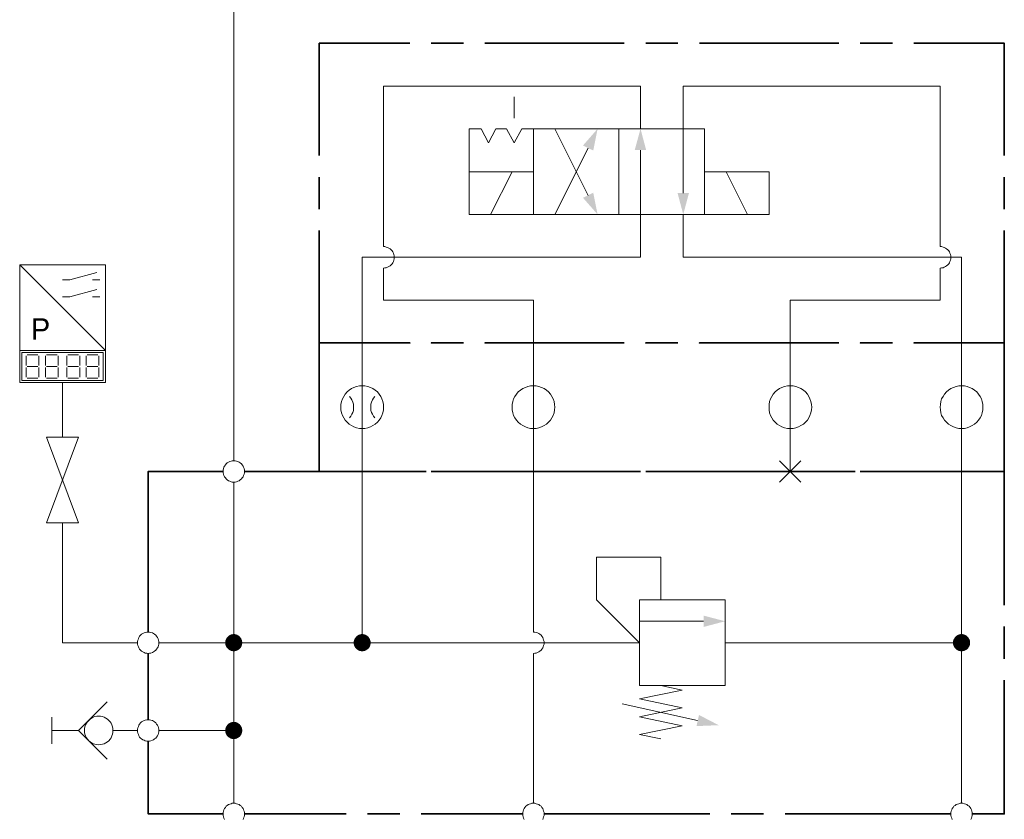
# Model space of a CAD drawing. Header units: millimetres. Extents: x 0 to 203, y 0 to 47.
# Tile 135 of 196: x 160.61 to 164.23, y 12.03 to 14.96. Entities that reach past the tile are written whole.
import ezdxf

# ---------------------------------------------------------------- set-up
doc = ezdxf.new("R2010")
doc.units = ezdxf.units.MM
for name, color, linetype in [('PDF_Geomertry', 7, 'Continuous'), ('PDF_Solid Fills', 7, 'Continuous'), ('PDF_Text', 7, 'Continuous')]:
    doc.layers.add(name, color=color, linetype=linetype)
doc.styles.add('PDF Arial', font='txt')

msp = doc.modelspace()

# ---------------------------------------------------------------- hatches: boundary and pattern name
at = {"layer": 'PDF_Solid Fills', "transparency": 33554559}
for points in [[(161.4004, 12.6776), (161.3699, 12.686), (161.3713, 12.6896)], [(161.4004, 12.6776), (161.3713, 12.6896), (161.3727, 12.6929)], [(161.4004, 12.6776), (161.3727, 12.6929), (161.3754, 12.6965)], [(161.4004, 12.6776), (161.3754, 12.6965), (161.3782, 12.6999)], [(161.4004, 12.6776), (161.3782, 12.6999), (161.381, 12.7026)], [(161.4004, 12.6776), (161.381, 12.7026), (161.3846, 12.7049)], [(161.4004, 12.6776), (161.3846, 12.7049), (161.3879, 12.7068)], [(161.4004, 12.6776), (161.3879, 12.7068), (161.3921, 12.7082)], [(161.4004, 12.6776), (161.3921, 12.7082), (161.3963, 12.709)], [(161.4004, 12.6776), (161.3963, 12.709), (161.4004, 12.709)], [(161.4004, 12.6776), (161.404, 12.709), (161.4082, 12.7082)], [(161.4004, 12.6776), (161.4004, 12.709), (161.404, 12.709)], [(161.4004, 12.6776), (161.4082, 12.7082), (161.4124, 12.7068)], [(161.4004, 12.6776), (161.4124, 12.7068), (161.4157, 12.7049)], [(161.4004, 12.6776), (161.4157, 12.7049), (161.4193, 12.7026)], [(161.4004, 12.6776), (161.4193, 12.7026), (161.4227, 12.6999)], [(161.4004, 12.6776), (161.4227, 12.6999), (161.4249, 12.6965)], [(161.4004, 12.6776), (161.4249, 12.6965), (161.4277, 12.6929)], [(161.4004, 12.6776), (161.4277, 12.6929), (161.429, 12.6896)], [(161.4004, 12.6776), (161.429, 12.6896), (161.4304, 12.686)], [(161.8721, 12.6776), (161.8415, 12.686), (161.8429, 12.6896)], [(161.8721, 12.6776), (161.8429, 12.6896), (161.8443, 12.6929)], [(161.8721, 12.6776), (161.8443, 12.6929), (161.8471, 12.6965)], [(161.8721, 12.6776), (161.8471, 12.6965), (161.8499, 12.6999)], [(161.8721, 12.6776), (161.8499, 12.6999), (161.8527, 12.7026)], [(161.8721, 12.6776), (161.8527, 12.7026), (161.856, 12.7049)], [(161.8721, 12.6776), (161.856, 12.7049), (161.8596, 12.7068)], [(161.8721, 12.6776), (161.8596, 12.7068), (161.8638, 12.7082)], [(161.8721, 12.6776), (161.8638, 12.7082), (161.8679, 12.709)], [(161.8721, 12.6776), (161.8679, 12.709), (161.8721, 12.709)], [(161.8721, 12.6776), (161.8754, 12.709), (161.8796, 12.7082)], [(161.8721, 12.6776), (161.8721, 12.709), (161.8754, 12.709)], [(161.8721, 12.6776), (161.8796, 12.7082), (161.8838, 12.7068)], [(161.8721, 12.6776), (161.8838, 12.7068), (161.8874, 12.7049)], [(161.8721, 12.6776), (161.8874, 12.7049), (161.8907, 12.7026)], [(161.8721, 12.6776), (161.8907, 12.7026), (161.8943, 12.6999)], [(161.8721, 12.6776), (161.8943, 12.6999), (161.8963, 12.6965)], [(161.8721, 12.6776), (161.8963, 12.6965), (161.899, 12.6929)], [(161.8721, 12.6776), (161.899, 12.6929), (161.9004, 12.6896)], [(161.8721, 12.6776), (161.9004, 12.6896), (161.9018, 12.686)], [(164.0721, 12.6776), (164.0415, 12.686), (164.0429, 12.6896)], [(164.0721, 12.6776), (164.0429, 12.6896), (164.0449, 12.6929)], [(164.0721, 12.6776), (164.0449, 12.6929), (164.0471, 12.6965)], [(164.0721, 12.6776), (164.0471, 12.6965), (164.0499, 12.6999)], [(164.0721, 12.6776), (164.0499, 12.6999), (164.0527, 12.7026)], [(164.0721, 12.6776), (164.0527, 12.7026), (164.056, 12.7049)], [(164.0721, 12.6776), (164.056, 12.7049), (164.0602, 12.7068)], [(164.0721, 12.6776), (164.0602, 12.7068), (164.0638, 12.7082)], [(164.0721, 12.6776), (164.0638, 12.7082), (164.0679, 12.709)], [(164.0721, 12.6776), (164.0679, 12.709), (164.0721, 12.709)], [(164.0721, 12.6776), (164.0763, 12.709), (164.0804, 12.7082)], [(164.0721, 12.6776), (164.0721, 12.709), (164.0763, 12.709)], [(164.0721, 12.6776), (164.0804, 12.7082), (164.0838, 12.7068)], [(164.0721, 12.6776), (164.0838, 12.7068), (164.0879, 12.7049)], [(164.0721, 12.6776), (164.0879, 12.7049), (164.0915, 12.7026)], [(164.0721, 12.6776), (164.0915, 12.7026), (164.0943, 12.6999)], [(164.0721, 12.6776), (164.0943, 12.6999), (164.0971, 12.6965)], [(164.0721, 12.6776), (164.0971, 12.6965), (164.099, 12.6929)], [(164.0721, 12.6776), (164.099, 12.6929), (164.1013, 12.6896)], [(164.0721, 12.6776), (164.1013, 12.6896), (164.1027, 12.686)], [(161.4004, 12.6776), (161.3685, 12.6776), (161.3693, 12.6818)], [(161.4004, 12.6776), (161.3693, 12.6735), (161.3685, 12.6776)], [(161.4004, 12.6776), (161.3693, 12.6818), (161.3699, 12.686)], [(161.4004, 12.6776), (161.3699, 12.6693), (161.3693, 12.6735)], [(161.4004, 12.6776), (161.3713, 12.6651), (161.3699, 12.6693)], [(161.4004, 12.6776), (161.3727, 12.6618), (161.3713, 12.6651)], [(161.4004, 12.6776), (161.3754, 12.6582), (161.3727, 12.6618)], [(161.4004, 12.6776), (161.3782, 12.6554), (161.3754, 12.6582)], [(161.4004, 12.6776), (161.381, 12.6526), (161.3782, 12.6554)], [(161.4004, 12.6776), (161.3846, 12.6507), (161.381, 12.6526)], [(161.4004, 12.6776), (161.3879, 12.6485), (161.3846, 12.6507)], [(161.4004, 12.6776), (161.3921, 12.6471), (161.3879, 12.6485)], [(161.4004, 12.6776), (161.3963, 12.6465), (161.3921, 12.6471)], [(161.4004, 12.6776), (161.4004, 12.6465), (161.3963, 12.6465)], [(161.4004, 12.6776), (161.4304, 12.686), (161.431, 12.6818)], [(161.4004, 12.6776), (161.431, 12.6818), (161.4318, 12.6776)], [(161.4004, 12.6776), (161.404, 12.6465), (161.4004, 12.6465)], [(161.4004, 12.6776), (161.4082, 12.6471), (161.404, 12.6465)], [(161.4004, 12.6776), (161.4124, 12.6485), (161.4082, 12.6471)], [(161.4004, 12.6776), (161.4157, 12.6507), (161.4124, 12.6485)], [(161.4004, 12.6776), (161.4193, 12.6526), (161.4157, 12.6507)], [(161.4004, 12.6776), (161.4227, 12.6554), (161.4193, 12.6526)], [(161.4004, 12.6776), (161.4249, 12.6582), (161.4227, 12.6554)], [(161.4004, 12.6776), (161.4277, 12.6618), (161.4249, 12.6582)], [(161.4004, 12.6776), (161.429, 12.6651), (161.4277, 12.6618)], [(161.4004, 12.6776), (161.4304, 12.6693), (161.429, 12.6651)], [(161.4004, 12.6776), (161.431, 12.6735), (161.4304, 12.6693)], [(161.4004, 12.6776), (161.4318, 12.6776), (161.431, 12.6735)], [(161.8721, 12.6776), (161.8402, 12.6776), (161.8407, 12.6818)], [(161.8721, 12.6776), (161.8407, 12.6735), (161.8402, 12.6776)], [(161.8721, 12.6776), (161.8407, 12.6818), (161.8415, 12.686)], [(161.8721, 12.6776), (161.8415, 12.6693), (161.8407, 12.6735)], [(161.8721, 12.6776), (161.8429, 12.6651), (161.8415, 12.6693)], [(161.8721, 12.6776), (161.8443, 12.6618), (161.8429, 12.6651)], [(161.8721, 12.6776), (161.8471, 12.6582), (161.8443, 12.6618)], [(161.8721, 12.6776), (161.8499, 12.6554), (161.8471, 12.6582)], [(161.8721, 12.6776), (161.8527, 12.6526), (161.8499, 12.6554)], [(161.8721, 12.6776), (161.856, 12.6507), (161.8527, 12.6526)], [(161.8721, 12.6776), (161.8596, 12.6485), (161.856, 12.6507)], [(161.8721, 12.6776), (161.8638, 12.6471), (161.8596, 12.6485)], [(161.8721, 12.6776), (161.8679, 12.6465), (161.8638, 12.6471)], [(161.8721, 12.6776), (161.8721, 12.6465), (161.8679, 12.6465)], [(161.8721, 12.6776), (161.9018, 12.686), (161.9027, 12.6818)], [(161.8721, 12.6776), (161.9027, 12.6818), (161.9032, 12.6776)], [(161.8721, 12.6776), (161.8754, 12.6465), (161.8721, 12.6465)], [(161.8721, 12.6776), (161.8796, 12.6471), (161.8754, 12.6465)], [(161.8721, 12.6776), (161.8838, 12.6485), (161.8796, 12.6471)], [(161.8721, 12.6776), (161.8874, 12.6507), (161.8838, 12.6485)], [(161.8721, 12.6776), (161.8907, 12.6526), (161.8874, 12.6507)], [(161.8721, 12.6776), (161.8943, 12.6554), (161.8907, 12.6526)], [(161.8721, 12.6776), (161.8963, 12.6582), (161.8943, 12.6554)], [(161.8721, 12.6776), (161.899, 12.6618), (161.8963, 12.6582)], [(161.8721, 12.6776), (161.9004, 12.6651), (161.899, 12.6618)], [(161.8721, 12.6776), (161.9018, 12.6693), (161.9004, 12.6651)], [(161.8721, 12.6776), (161.9027, 12.6735), (161.9018, 12.6693)], [(161.8721, 12.6776), (161.9032, 12.6776), (161.9027, 12.6735)], [(164.0721, 12.6776), (164.0407, 12.6818), (164.0415, 12.686)], [(164.0721, 12.6776), (164.0407, 12.6776), (164.0407, 12.6818)], [(164.0721, 12.6776), (164.0407, 12.6735), (164.0407, 12.6776)], [(164.0721, 12.6776), (164.0415, 12.6693), (164.0407, 12.6735)], [(164.0721, 12.6776), (164.0429, 12.6651), (164.0415, 12.6693)], [(164.0721, 12.6776), (164.0449, 12.6618), (164.0429, 12.6651)], [(164.0721, 12.6776), (164.0471, 12.6582), (164.0449, 12.6618)], [(164.0721, 12.6776), (164.0499, 12.6554), (164.0471, 12.6582)], [(164.0721, 12.6776), (164.0527, 12.6526), (164.0499, 12.6554)], [(164.0721, 12.6776), (164.056, 12.6507), (164.0527, 12.6526)], [(164.0721, 12.6776), (164.0602, 12.6485), (164.056, 12.6507)], [(164.0721, 12.6776), (164.0638, 12.6471), (164.0602, 12.6485)], [(164.0721, 12.6776), (164.0679, 12.6465), (164.0638, 12.6471)], [(164.0721, 12.6776), (164.0721, 12.6465), (164.0679, 12.6465)], [(164.0721, 12.6776), (164.1027, 12.686), (164.1032, 12.6818)], [(164.0721, 12.6776), (164.1032, 12.6818), (164.1032, 12.6776)], [(164.0721, 12.6776), (164.0763, 12.6465), (164.0721, 12.6465)], [(164.0721, 12.6776), (164.0804, 12.6471), (164.0763, 12.6465)], [(164.0721, 12.6776), (164.0838, 12.6485), (164.0804, 12.6471)], [(164.0721, 12.6776), (164.0879, 12.6507), (164.0838, 12.6485)], [(164.0721, 12.6776), (164.0915, 12.6526), (164.0879, 12.6507)], [(164.0721, 12.6776), (164.0943, 12.6554), (164.0915, 12.6526)], [(164.0721, 12.6776), (164.0971, 12.6582), (164.0943, 12.6554)], [(164.0721, 12.6776), (164.099, 12.6618), (164.0971, 12.6582)], [(164.0721, 12.6776), (164.1013, 12.6651), (164.099, 12.6618)], [(164.0721, 12.6776), (164.1027, 12.6693), (164.1013, 12.6651)], [(164.0721, 12.6776), (164.1032, 12.6735), (164.1027, 12.6693)], [(164.0721, 12.6776), (164.1032, 12.6776), (164.1032, 12.6735)], [(161.4004, 12.3554), (161.3693, 12.3596), (161.3699, 12.3638)], [(161.4004, 12.3554), (161.3699, 12.3638), (161.3713, 12.3674)], [(161.4004, 12.3554), (161.3713, 12.3674), (161.3727, 12.3707)], [(161.4004, 12.3554), (161.3727, 12.3707), (161.3754, 12.3743)], [(161.4004, 12.3554), (161.3754, 12.3743), (161.3782, 12.3776)], [(161.4004, 12.3554), (161.3782, 12.3776), (161.381, 12.3804)], [(161.4004, 12.3554), (161.381, 12.3804), (161.3846, 12.3826)], [(161.4004, 12.3554), (161.3846, 12.3826), (161.3879, 12.3846)], [(161.4004, 12.3554), (161.3879, 12.3846), (161.3921, 12.386)], [(161.4004, 12.3554), (161.3921, 12.386), (161.3963, 12.3868)], [(161.4004, 12.3554), (161.3963, 12.3868), (161.4004, 12.3868)], [(161.4004, 12.3554), (161.404, 12.3868), (161.4082, 12.386)], [(161.4004, 12.3554), (161.4004, 12.3868), (161.404, 12.3868)], [(161.4004, 12.3554), (161.4082, 12.386), (161.4124, 12.3846)], [(161.4004, 12.3554), (161.4124, 12.3846), (161.4157, 12.3826)], [(161.4004, 12.3554), (161.4157, 12.3826), (161.4193, 12.3804)], [(161.4004, 12.3554), (161.4193, 12.3804), (161.4227, 12.3776)], [(161.4004, 12.3554), (161.4227, 12.3776), (161.4249, 12.3743)], [(161.4004, 12.3554), (161.4249, 12.3743), (161.4277, 12.3707)], [(161.4004, 12.3554), (161.4277, 12.3707), (161.429, 12.3674)], [(161.4004, 12.3554), (161.429, 12.3674), (161.4304, 12.3638)], [(161.4004, 12.3554), (161.4304, 12.3638), (161.431, 12.3596)], [(161.4004, 12.3554), (161.3685, 12.3554), (161.3693, 12.3596)], [(161.4004, 12.3554), (161.3693, 12.3512), (161.3685, 12.3554)], [(161.4004, 12.3554), (161.3699, 12.3471), (161.3693, 12.3512)], [(161.4004, 12.3554), (161.3713, 12.3438), (161.3699, 12.3471)], [(161.4004, 12.3554), (161.3727, 12.3396), (161.3713, 12.3438)], [(161.4004, 12.3554), (161.3754, 12.336), (161.3727, 12.3396)], [(161.4004, 12.3554), (161.3782, 12.3332), (161.3754, 12.336)], [(161.4004, 12.3554), (161.381, 12.3304), (161.3782, 12.3332)], [(161.4004, 12.3554), (161.3846, 12.3285), (161.381, 12.3304)], [(161.4004, 12.3554), (161.3879, 12.3263), (161.3846, 12.3285)], [(161.4004, 12.3554), (161.3921, 12.3249), (161.3879, 12.3263)], [(161.4004, 12.3554), (161.3963, 12.3243), (161.3921, 12.3249)], [(161.4004, 12.3554), (161.4004, 12.3243), (161.3963, 12.3243)], [(161.4004, 12.3554), (161.431, 12.3596), (161.4318, 12.3554)], [(161.4004, 12.3554), (161.404, 12.3243), (161.4004, 12.3243)], [(161.4004, 12.3554), (161.4082, 12.3249), (161.404, 12.3243)], [(161.4004, 12.3554), (161.4124, 12.3263), (161.4082, 12.3249)], [(161.4004, 12.3554), (161.4157, 12.3285), (161.4124, 12.3263)], [(161.4004, 12.3554), (161.4193, 12.3304), (161.4157, 12.3285)], [(161.4004, 12.3554), (161.4227, 12.3332), (161.4193, 12.3304)], [(161.4004, 12.3554), (161.4249, 12.336), (161.4227, 12.3332)], [(161.4004, 12.3554), (161.4277, 12.3396), (161.4249, 12.336)], [(161.4004, 12.3554), (161.429, 12.3438), (161.4277, 12.3396)], [(161.4004, 12.3554), (161.4304, 12.3471), (161.429, 12.3438)], [(161.4004, 12.3554), (161.431, 12.3512), (161.4304, 12.3471)], [(161.4004, 12.3554), (161.4318, 12.3554), (161.431, 12.3512)]]:
    msp.add_hatch(color=256, dxfattribs=at).paths.add_polyline_path(points)

# ---------------------------------------------------------------- linework, layer by layer
at = {"layer": 'PDF_Geomertry', "lineweight": 15}
for points in [[(161.4004, 13.3457), (161.4004, 15.0707)], [(162.8935, 14.5638), (162.8935, 14.7207), (161.9504, 14.7207), (161.9504, 14.1313), (161.9554, 14.1313), (161.9602, 14.1299), (161.9652, 14.1285), (161.9699, 14.1262), (161.974, 14.1235), (161.9782, 14.1201), (161.9818, 14.116), (161.9846, 14.1118), (161.9865, 14.1068), (161.9879, 14.1021), (161.9893, 14.0971), (161.9893, 14.0924), (161.9893, 14.0868), (161.9879, 14.0818), (161.9865, 14.0771), (161.9846, 14.0721), (161.9818, 14.0679), (161.9782, 14.0646), (161.974, 14.061), (161.9699, 14.0582), (161.9652, 14.0554), (161.9602, 14.054), (161.9554, 14.0535), (161.9504, 14.0526), (161.9554, 14.0535), (161.9602, 14.054), (161.9652, 14.0554), (161.9699, 14.0582), (161.974, 14.061), (161.9782, 14.0646), (161.9818, 14.0679), (161.9846, 14.0721), (161.9865, 14.0771), (161.9879, 14.0818), (161.9893, 14.0868), (161.9893, 14.0924), (161.9893, 14.0971), (161.9879, 14.1021), (161.9865, 14.1068), (161.9846, 14.1118), (161.9818, 14.116), (161.9782, 14.1201), (161.974, 14.1235), (161.9699, 14.1262), (161.9652, 14.1285), (161.9602, 14.1299), (161.9554, 14.1313), (161.9504, 14.1313)], [(163.9935, 14.1313), (163.9935, 14.7207), (163.0504, 14.7207), (163.0504, 14.5638), (163.0504, 14.3276)], [(162.4296, 14.6026), (162.4296, 14.6813)], [(162.579, 14.5638), (162.7013, 14.3193)], [(162.9679, 12.8346), (162.9679, 12.9915), (162.7324, 12.9915), (162.7324, 12.8346), (162.8893, 12.6776), (161.8721, 12.6776), (161.8721, 13.3063), (161.8721, 13.7776), (161.8721, 14.0924), (162.8935, 14.0924), (162.8935, 14.2493), (162.8935, 14.4854)], [(162.579, 14.2493), (162.7013, 14.4929)], [(162.3429, 14.2493), (162.4221, 14.4063)], [(163.286, 14.2493), (163.2074, 14.4063)], [(164.0721, 12.0882), (164.0721, 12.6776), (164.0721, 13.3063), (164.0721, 13.7776), (164.0721, 14.0924), (163.0504, 14.0924), (163.0504, 14.2493)], [(163.4435, 13.3063), (163.4435, 13.7776), (163.4435, 13.9346), (163.9935, 13.9346), (163.9935, 14.0526), (163.9985, 14.0535), (164.004, 14.054), (164.0088, 14.0554), (164.0129, 14.0582), (164.0171, 14.061), (164.0213, 14.0646), (164.0249, 14.0679), (164.0277, 14.0721), (164.0296, 14.0771), (164.0318, 14.0818), (164.0324, 14.0868), (164.0324, 14.0924), (164.0324, 14.0971), (164.0318, 14.1021), (164.0296, 14.1068), (164.0277, 14.1118), (164.0249, 14.116), (164.0213, 14.1201), (164.0171, 14.1235), (164.0129, 14.1262), (164.0088, 14.1285), (164.004, 14.1299), (163.9985, 14.1313), (163.9935, 14.1313), (163.9985, 14.1313), (164.004, 14.1299), (164.0088, 14.1285), (164.0129, 14.1262), (164.0171, 14.1235), (164.0213, 14.1201), (164.0249, 14.116), (164.0277, 14.1118), (164.0296, 14.1068), (164.0318, 14.1021), (164.0324, 14.0971), (164.0324, 14.0924), (164.0324, 14.0868), (164.0318, 14.0818), (164.0296, 14.0771), (164.0277, 14.0721), (164.0249, 14.0679), (164.0213, 14.0646), (164.0171, 14.061), (164.0129, 14.0582), (164.0088, 14.0554), (164.004, 14.054), (163.9985, 14.0535), (163.9935, 14.0526)], [(160.6143, 13.7499), (160.6143, 13.6326), (160.929, 13.6326), (160.929, 13.7499), (160.6143, 14.0646)], [(160.7713, 14.0096), (160.799, 14.0096), (160.8971, 14.0368)], [(161.9504, 14.0526), (161.9504, 13.9346), (162.5004, 13.9346), (162.5004, 13.7776), (162.5004, 13.3063), (162.5004, 12.7165)], [(160.8818, 14.0096), (160.9088, 14.0096)], [(160.7713, 13.9465), (160.799, 13.9465), (160.8971, 13.9743)], [(160.8818, 13.9465), (160.9088, 13.9465)], [(160.6379, 13.6951), (160.6379, 13.7304)], [(160.6421, 13.7346), (160.681, 13.7346)], [(160.6852, 13.7304), (160.6852, 13.6951)], [(160.7088, 13.6951), (160.7088, 13.7304)], [(160.7124, 13.7346), (160.7518, 13.7346)], [(160.756, 13.7304), (160.756, 13.6951)], [(160.7874, 13.6951), (160.7874, 13.7304)], [(160.7915, 13.7346), (160.8304, 13.7346)], [(160.8346, 13.7304), (160.8346, 13.6951)], [(160.8582, 13.6951), (160.8582, 13.7304)], [(160.8615, 13.7346), (160.9013, 13.7346)], [(160.9054, 13.7304), (160.9054, 13.6951)], [(160.6379, 13.6521), (160.6379, 13.6874)], [(160.6421, 13.6915), (160.681, 13.6915)], [(160.6852, 13.6874), (160.6852, 13.6521)], [(160.7088, 13.6521), (160.7088, 13.6874)], [(160.7124, 13.6915), (160.7518, 13.6915)], [(160.756, 13.6874), (160.756, 13.6521)], [(160.7874, 13.6521), (160.7874, 13.6874)], [(160.7915, 13.6915), (160.8304, 13.6915)], [(160.8346, 13.6874), (160.8346, 13.6521)], [(160.8582, 13.6521), (160.8582, 13.6874)], [(160.8615, 13.6915), (160.9013, 13.6915)], [(160.9054, 13.6874), (160.9054, 13.6521)], [(160.681, 13.6479), (160.6421, 13.6479)], [(160.7518, 13.6479), (160.7124, 13.6479)], [(160.7713, 13.4318), (160.7713, 13.6326)], [(160.8304, 13.6479), (160.7915, 13.6479)], [(160.9013, 13.6479), (160.8615, 13.6479)], [(161.8721, 13.6207), (161.8721, 13.4632)], [(163.4435, 13.6207), (163.4435, 13.4632)], [(164.0721, 13.6207), (164.0721, 13.4632)], [(161.8254, 13.5026), (161.8304, 13.509), (161.8338, 13.516), (161.8374, 13.5229), (161.8393, 13.5304), (161.8402, 13.5382), (161.8402, 13.5457), (161.8393, 13.5535), (161.8374, 13.561), (161.8338, 13.5688), (161.8304, 13.5749), (161.8254, 13.5812)], [(161.9179, 13.5812), (161.9129, 13.5749), (161.9096, 13.5688), (161.906, 13.561), (161.904, 13.5535), (161.9032, 13.5457), (161.9032, 13.5382), (161.904, 13.5304), (161.906, 13.5229), (161.9096, 13.516), (161.9129, 13.509), (161.9179, 13.5026)], [(163.404, 13.2674), (163.4824, 13.3457)], [(163.4824, 13.2674), (163.404, 13.3457)], [(161.4004, 13.2674), (161.4004, 12.6776), (161.4004, 12.3554), (161.4004, 12.0882)], [(161.0463, 12.6776), (160.7713, 12.6776), (160.7713, 13.1179)], [(162.8893, 12.7563), (163.1249, 12.7563)], [(162.5004, 12.0882), (162.5004, 12.6382), (162.5054, 12.6388), (162.5102, 12.6396), (162.5152, 12.6415), (162.5199, 12.6437), (162.524, 12.6465), (162.5282, 12.6499), (162.5318, 12.6535), (162.5346, 12.6582), (162.5365, 12.6624), (162.5379, 12.6674), (162.5393, 12.6721), (162.5393, 12.6776), (162.5393, 12.6826), (162.5379, 12.6874), (162.5365, 12.6924), (162.5346, 12.6971), (162.5318, 12.7013), (162.5282, 12.7054), (162.524, 12.709), (162.5199, 12.7118), (162.5152, 12.7138), (162.5102, 12.7151), (162.5054, 12.7165), (162.5004, 12.7165), (162.5054, 12.7165), (162.5102, 12.7151), (162.5152, 12.7138), (162.5199, 12.7118), (162.524, 12.709), (162.5282, 12.7054), (162.5318, 12.7013), (162.5346, 12.6971), (162.5365, 12.6924), (162.5379, 12.6874), (162.5393, 12.6826), (162.5393, 12.6776), (162.5393, 12.6721), (162.5379, 12.6674), (162.5365, 12.6624), (162.5346, 12.6582), (162.5318, 12.6535), (162.5282, 12.6499), (162.524, 12.6465), (162.5199, 12.6437), (162.5152, 12.6415), (162.5102, 12.6396), (162.5054, 12.6388), (162.5004, 12.6382)], [(161.1254, 12.6776), (161.4004, 12.6776), (161.8721, 12.6776)], [(163.204, 12.6776), (164.0721, 12.6776)], [(162.9679, 12.5201), (163.0463, 12.504), (162.8893, 12.4715), (163.0463, 12.4388), (162.8893, 12.4054), (163.0463, 12.3729), (162.8893, 12.3401), (162.9679, 12.3243)], [(160.9352, 12.4604), (160.8304, 12.3554), (160.9352, 12.2507)], [(162.8263, 12.4535), (163.1032, 12.3924)], [(160.7324, 12.3063), (160.7324, 12.4049)], [(160.8304, 12.3554), (160.7324, 12.3554)], [(160.9568, 12.3554), (160.9874, 12.3554), (161.0463, 12.3554)], [(161.1254, 12.3554), (161.4004, 12.3554)], [(161.4346, 12.029), (161.4365, 12.034), (161.4379, 12.0387), (161.4393, 12.0438), (161.4393, 12.0493), (161.4393, 12.0493), (161.4393, 12.054), (161.4379, 12.059), (161.4365, 12.0638), (161.4346, 12.0688), (161.431, 12.0729), (161.4282, 12.0771), (161.424, 12.0799), (161.4199, 12.0832), (161.4152, 12.0854), (161.4102, 12.0868), (161.4054, 12.0882), (161.4004, 12.0882), (161.3949, 12.0882), (161.3902, 12.0868), (161.3852, 12.0854), (161.3804, 12.0832), (161.3763, 12.0799), (161.3727, 12.0771), (161.3693, 12.0729), (161.3665, 12.0688), (161.3638, 12.0638), (161.3624, 12.059), (161.361, 12.054), (161.361, 12.0493), (161.361, 12.0438), (161.3624, 12.0387), (161.3638, 12.034), (161.3665, 12.029)], [(162.5346, 12.029), (162.5365, 12.034), (162.5379, 12.0387), (162.5393, 12.0438), (162.5393, 12.0493), (162.5393, 12.0493), (162.5393, 12.054), (162.5379, 12.059), (162.5365, 12.0638), (162.5346, 12.0688), (162.5318, 12.0729), (162.5282, 12.0771), (162.524, 12.0799), (162.5199, 12.0832), (162.5152, 12.0854), (162.5102, 12.0868), (162.5054, 12.0882), (162.5004, 12.0882), (162.4949, 12.0882), (162.4902, 12.0868), (162.4852, 12.0854), (162.481, 12.0832), (162.4763, 12.0799), (162.4727, 12.0771), (162.4693, 12.0729), (162.4665, 12.0688), (162.4643, 12.0638), (162.4624, 12.059), (162.4615, 12.054), (162.461, 12.0493), (162.4615, 12.0438), (162.4624, 12.0387), (162.4643, 12.034), (162.4665, 12.029)], [(164.106, 12.029), (164.1082, 12.034), (164.1102, 12.0387), (164.111, 12.0438), (164.1115, 12.0493), (164.1115, 12.0493), (164.111, 12.054), (164.1102, 12.059), (164.1082, 12.0638), (164.106, 12.0688), (164.1032, 12.0729), (164.0999, 12.0771), (164.0957, 12.0799), (164.0915, 12.0832), (164.0874, 12.0854), (164.0824, 12.0868), (164.0768, 12.0882), (164.0721, 12.0882), (164.0671, 12.0882), (164.0615, 12.0868), (164.0568, 12.0854), (164.0527, 12.0832), (164.0485, 12.0799), (164.0443, 12.0771), (164.0407, 12.0729), (164.0379, 12.0688), (164.036, 12.0638), (164.0338, 12.059), (164.0332, 12.054), (164.0324, 12.0493), (164.0332, 12.0438), (164.0338, 12.0387), (164.036, 12.034), (164.0379, 12.029)]]:
    msp.add_lwpolyline(points, dxfattribs=at)
at = {"layer": 'PDF_Geomertry', "lineweight": 35}
for points in [[(162.0471, 14.8776), (161.7143, 14.8776), (161.7143, 14.466)], [(162.2435, 14.8776), (162.1254, 14.8776)], [(162.8338, 14.8776), (162.3221, 14.8776)], [(163.031, 14.8776), (162.9129, 14.8776)], [(163.6213, 14.8776), (163.1096, 14.8776)], [(163.8185, 14.8776), (163.7004, 14.8776)], [(164.229, 14.466), (164.229, 14.8776), (163.8971, 14.8776)], [(161.7143, 14.3868), (161.7143, 14.2687)], [(164.229, 14.2687), (164.229, 14.3868)], [(162.0471, 13.3063), (161.7143, 13.3063), (161.7143, 13.7776), (162.0471, 13.7776), (161.7143, 13.7776), (161.7143, 14.1901)], [(163.8971, 13.3063), (164.229, 13.3063), (164.229, 13.7776), (163.8971, 13.7776), (164.229, 13.7776), (164.229, 14.1901)], [(161.086, 12.7165), (161.086, 13.3063), (161.361, 13.3063)], [(161.4393, 13.3063), (161.9096, 13.3063)], [(161.9879, 13.3063), (162.106, 13.3063)], [(162.2435, 13.3063), (162.1254, 13.3063)], [(162.1846, 13.3063), (162.6963, 13.3063)], [(162.8338, 13.3063), (162.3221, 13.3063)], [(162.7754, 13.3063), (162.8935, 13.3063)], [(163.031, 13.3063), (162.9129, 13.3063)], [(162.9721, 13.3063), (163.4838, 13.3063)], [(163.6213, 13.3063), (163.1096, 13.3063)], [(163.5629, 13.3063), (163.681, 13.3063)], [(163.8185, 13.3063), (163.7004, 13.3063)], [(163.7596, 13.3063), (164.229, 13.3063), (164.229, 12.8151)], [(164.229, 12.6188), (164.229, 12.7368)], [(161.086, 12.3943), (161.086, 12.6382)], [(164.1115, 12.0493), (164.229, 12.0493), (164.229, 12.5396)], [(161.361, 12.0493), (161.086, 12.0493), (161.086, 12.316)], [(161.4393, 12.0493), (161.8124, 12.0493)], [(161.8915, 12.0493), (162.0096, 12.0493)], [(162.0879, 12.0493), (162.461, 12.0493)], [(162.5393, 12.0493), (163.1485, 12.0493)], [(163.2268, 12.0493), (163.3449, 12.0493)], [(163.424, 12.0493), (164.0324, 12.0493)]]:
    msp.add_lwpolyline(points, dxfattribs=at)
at = {"layer": 'PDF_Geomertry', "lineweight": 15}
for points in [[(162.5004, 14.4063), (162.5004, 14.5638), (162.4574, 14.5638), (162.4296, 14.5124), (162.4018, 14.5638), (162.3629, 14.5638), (162.3352, 14.5124), (162.3082, 14.5638), (162.2643, 14.5638), (162.2643, 14.4063)], [(162.8143, 14.5638), (162.5004, 14.5638), (162.5004, 14.2493), (162.8143, 14.2493), (162.8143, 14.5638)], [(163.129, 14.2493), (162.8143, 14.2493), (162.8143, 14.5638), (163.129, 14.5638), (163.129, 14.2493)], [(162.2643, 14.2493), (162.5004, 14.2493), (162.5004, 14.4063), (162.2643, 14.4063), (162.2643, 14.2493)], [(163.129, 14.2493), (163.3652, 14.2493), (163.3652, 14.4063), (163.129, 14.4063), (163.129, 14.2493)], [(160.6143, 13.7499), (160.929, 13.7499), (160.929, 14.0646), (160.6143, 14.0646), (160.6143, 13.7499)], [(160.6221, 13.7424), (160.9207, 13.7424), (160.9207, 13.6401), (160.6221, 13.6401), (160.6221, 13.7424)], [(161.9504, 13.5424), (161.9499, 13.5521), (161.9477, 13.5624), (161.9443, 13.5721), (161.9402, 13.5812), (161.9338, 13.5896), (161.9277, 13.5979), (161.9193, 13.604), (161.911, 13.6104), (161.9018, 13.6146), (161.8921, 13.6179), (161.8818, 13.6201), (161.8721, 13.6207), (161.8615, 13.6201), (161.8513, 13.6179), (161.8415, 13.6146), (161.8324, 13.6104), (161.824, 13.604), (161.8165, 13.5979), (161.8096, 13.5896), (161.804, 13.5812), (161.799, 13.5721), (161.7957, 13.5624), (161.7935, 13.5521), (161.7929, 13.5424), (161.7935, 13.5318), (161.7957, 13.5215), (161.799, 13.5118), (161.804, 13.5026), (161.8096, 13.4943), (161.8165, 13.4868), (161.824, 13.4799), (161.8324, 13.4743), (161.8415, 13.4693), (161.8513, 13.466), (161.8615, 13.4638), (161.8721, 13.4632), (161.8818, 13.4638), (161.8921, 13.466), (161.9018, 13.4693), (161.911, 13.4743), (161.9193, 13.4799), (161.9277, 13.4868), (161.9338, 13.4943), (161.9402, 13.5026), (161.9443, 13.5118), (161.9477, 13.5215), (161.9499, 13.5318), (161.9504, 13.5424)], [(162.579, 13.5424), (162.5782, 13.5521), (162.5763, 13.5624), (162.5727, 13.5721), (162.5685, 13.5812), (162.5629, 13.5896), (162.556, 13.5979), (162.5485, 13.604), (162.5393, 13.6104), (162.5304, 13.6146), (162.5207, 13.6179), (162.511, 13.6201), (162.5004, 13.6207), (162.4902, 13.6201), (162.4804, 13.6179), (162.4707, 13.6146), (162.461, 13.6104), (162.4527, 13.604), (162.4449, 13.5979), (162.4379, 13.5896), (162.4324, 13.5812), (162.4277, 13.5721), (162.4249, 13.5624), (162.4227, 13.5521), (162.4221, 13.5424), (162.4227, 13.5318), (162.4249, 13.5215), (162.4277, 13.5118), (162.4324, 13.5026), (162.4379, 13.4943), (162.4449, 13.4868), (162.4527, 13.4799), (162.461, 13.4743), (162.4707, 13.4693), (162.4804, 13.466), (162.4902, 13.4638), (162.5004, 13.4632), (162.511, 13.4638), (162.5207, 13.466), (162.5304, 13.4693), (162.5393, 13.4743), (162.5485, 13.4799), (162.556, 13.4868), (162.5629, 13.4943), (162.5685, 13.5026), (162.5727, 13.5118), (162.5763, 13.5215), (162.5782, 13.5318), (162.579, 13.5424)], [(163.5221, 13.5424), (163.5213, 13.5521), (163.5193, 13.5624), (163.5157, 13.5721), (163.5115, 13.5812), (163.506, 13.5896), (163.499, 13.5979), (163.4915, 13.604), (163.4824, 13.6104), (163.4735, 13.6146), (163.4638, 13.6179), (163.454, 13.6201), (163.4435, 13.6207), (163.4332, 13.6201), (163.4227, 13.6179), (163.4129, 13.6146), (163.404, 13.6104), (163.3957, 13.604), (163.3879, 13.5979), (163.381, 13.5896), (163.3754, 13.5812), (163.3707, 13.5721), (163.3671, 13.5624), (163.3657, 13.5521), (163.3652, 13.5424), (163.3657, 13.5318), (163.3671, 13.5215), (163.3707, 13.5118), (163.3754, 13.5026), (163.381, 13.4943), (163.3879, 13.4868), (163.3957, 13.4799), (163.404, 13.4743), (163.4129, 13.4693), (163.4227, 13.466), (163.4332, 13.4638), (163.4435, 13.4632), (163.454, 13.4638), (163.4638, 13.466), (163.4735, 13.4693), (163.4824, 13.4743), (163.4915, 13.4799), (163.499, 13.4868), (163.506, 13.4943), (163.5115, 13.5026), (163.5157, 13.5118), (163.5193, 13.5215), (163.5213, 13.5318), (163.5221, 13.5424)], [(164.1504, 13.5424), (164.1499, 13.5521), (164.1477, 13.5624), (164.1449, 13.5721), (164.1402, 13.5812), (164.1346, 13.5896), (164.1277, 13.5979), (164.1199, 13.604), (164.1115, 13.6104), (164.1018, 13.6146), (164.0921, 13.6179), (164.0824, 13.6201), (164.0721, 13.6207), (164.0615, 13.6201), (164.0518, 13.6179), (164.0421, 13.6146), (164.0324, 13.6104), (164.024, 13.604), (164.0165, 13.5979), (164.0096, 13.5896), (164.004, 13.5812), (163.999, 13.5721), (163.9963, 13.5624), (163.9943, 13.5521), (163.9935, 13.5424), (163.9943, 13.5318), (163.9963, 13.5215), (163.999, 13.5118), (164.004, 13.5026), (164.0096, 13.4943), (164.0165, 13.4868), (164.024, 13.4799), (164.0324, 13.4743), (164.0421, 13.4693), (164.0518, 13.466), (164.0615, 13.4638), (164.0721, 13.4632), (164.0824, 13.4638), (164.0921, 13.466), (164.1018, 13.4693), (164.1115, 13.4743), (164.1199, 13.4799), (164.1277, 13.4868), (164.1346, 13.4943), (164.1402, 13.5026), (164.1449, 13.5118), (164.1477, 13.5215), (164.1499, 13.5318), (164.1504, 13.5424)], [(160.7124, 13.1179), (160.8304, 13.4318), (160.7124, 13.4318), (160.8304, 13.1179), (160.7124, 13.1179)], [(161.4393, 13.3063), (161.4393, 13.311), (161.4379, 13.3165), (161.4365, 13.3215), (161.4346, 13.3257), (161.431, 13.3304), (161.4282, 13.334), (161.424, 13.3374), (161.4199, 13.3401), (161.4152, 13.3424), (161.4102, 13.3443), (161.4054, 13.3451), (161.4004, 13.3457), (161.3949, 13.3451), (161.3902, 13.3443), (161.3852, 13.3424), (161.3804, 13.3401), (161.3763, 13.3374), (161.3727, 13.334), (161.3693, 13.3304), (161.3665, 13.3257), (161.3638, 13.3215), (161.3624, 13.3165), (161.361, 13.311), (161.361, 13.3063), (161.361, 13.3013), (161.3624, 13.2957), (161.3638, 13.291), (161.3665, 13.2868), (161.3693, 13.2826), (161.3727, 13.2785), (161.3763, 13.2749), (161.3804, 13.2721), (161.3852, 13.2701), (161.3902, 13.2679), (161.3949, 13.2674), (161.4004, 13.2674), (161.4054, 13.2674), (161.4102, 13.2679), (161.4152, 13.2701), (161.4199, 13.2721), (161.424, 13.2749), (161.4282, 13.2785), (161.431, 13.2826), (161.4346, 13.2868), (161.4365, 13.291), (161.4379, 13.2957), (161.4393, 13.3013), (161.4393, 13.3063)], [(163.204, 12.8346), (162.8893, 12.8346), (162.8893, 12.5201), (163.204, 12.5201), (163.204, 12.8346)], [(161.1254, 12.6776), (161.1249, 12.6826), (161.124, 12.6874), (161.1221, 12.6924), (161.1199, 12.6971), (161.1171, 12.7013), (161.1138, 12.7054), (161.1096, 12.709), (161.1054, 12.7118), (161.1013, 12.7138), (161.0963, 12.7151), (161.0907, 12.7165), (161.086, 12.7165), (161.081, 12.7165), (161.0754, 12.7151), (161.0707, 12.7138), (161.0665, 12.7118), (161.0615, 12.709), (161.0582, 12.7054), (161.0546, 12.7013), (161.0518, 12.6971), (161.0499, 12.6924), (161.0477, 12.6874), (161.0471, 12.6826), (161.0463, 12.6776), (161.0471, 12.6721), (161.0477, 12.6674), (161.0499, 12.6624), (161.0518, 12.6582), (161.0546, 12.6535), (161.0582, 12.6499), (161.0615, 12.6465), (161.0665, 12.6437), (161.0707, 12.6415), (161.0754, 12.6396), (161.081, 12.6388), (161.086, 12.6382), (161.0907, 12.6388), (161.0963, 12.6396), (161.1013, 12.6415), (161.1054, 12.6437), (161.1096, 12.6465), (161.1138, 12.6499), (161.1171, 12.6535), (161.1199, 12.6582), (161.1221, 12.6624), (161.124, 12.6674), (161.1249, 12.6721), (161.1254, 12.6776)], [(160.9568, 12.3554), (160.9568, 12.3624), (160.9554, 12.3688), (160.9532, 12.3757), (160.9499, 12.3818), (160.9463, 12.3874), (160.9415, 12.3924), (160.9365, 12.3971), (160.931, 12.4007), (160.9249, 12.404), (160.9179, 12.4063), (160.9115, 12.4076), (160.9046, 12.4076), (160.8977, 12.4076), (160.8907, 12.4063), (160.8846, 12.404), (160.8782, 12.4007), (160.8727, 12.3971), (160.8679, 12.3924), (160.8629, 12.3874), (160.8596, 12.3818), (160.856, 12.3757), (160.854, 12.3688), (160.8527, 12.3624), (160.8518, 12.3554), (160.8527, 12.3485), (160.854, 12.3415), (160.856, 12.3354), (160.8596, 12.329), (160.8629, 12.3235), (160.8679, 12.3179), (160.8727, 12.3138), (160.8782, 12.3104), (160.8846, 12.3068), (160.8907, 12.3049), (160.8977, 12.3035), (160.9046, 12.3026), (160.9115, 12.3035), (160.9179, 12.3049), (160.9249, 12.3068), (160.931, 12.3104), (160.9365, 12.3138), (160.9415, 12.3179), (160.9463, 12.3235), (160.9499, 12.329), (160.9532, 12.3354), (160.9554, 12.3415), (160.9568, 12.3485), (160.9568, 12.3554)], [(161.1254, 12.3554), (161.1249, 12.3604), (161.124, 12.3651), (161.1221, 12.3701), (161.1199, 12.3749), (161.1171, 12.379), (161.1138, 12.3832), (161.1096, 12.3868), (161.1054, 12.3896), (161.1013, 12.3915), (161.0963, 12.3929), (161.0907, 12.3943), (161.086, 12.3943), (161.081, 12.3943), (161.0754, 12.3929), (161.0707, 12.3915), (161.0665, 12.3896), (161.0615, 12.3868), (161.0582, 12.3832), (161.0546, 12.379), (161.0518, 12.3749), (161.0499, 12.3701), (161.0477, 12.3651), (161.0471, 12.3604), (161.0463, 12.3554), (161.0471, 12.3499), (161.0477, 12.3451), (161.0499, 12.3401), (161.0518, 12.336), (161.0546, 12.3312), (161.0582, 12.3276), (161.0615, 12.3243), (161.0665, 12.3215), (161.0707, 12.3193), (161.0754, 12.3174), (161.081, 12.3165), (161.086, 12.316), (161.0907, 12.3165), (161.0963, 12.3174), (161.1013, 12.3193), (161.1054, 12.3215), (161.1096, 12.3243), (161.1138, 12.3276), (161.1171, 12.3312), (161.1199, 12.336), (161.1221, 12.3401), (161.124, 12.3451), (161.1249, 12.3499), (161.1254, 12.3554)]]:
    msp.add_lwpolyline(points, close=True, dxfattribs=at)
at = {"layer": 'PDF_Geomertry', "lineweight": 35}
for points in [[(162.2435, 13.7776), (162.1254, 13.7776)], [(162.8338, 13.7776), (162.3221, 13.7776)], [(163.031, 13.7776), (162.9129, 13.7776)], [(163.6213, 13.7776), (163.1096, 13.7776)], [(163.8185, 13.7776), (163.7004, 13.7776)]]:
    msp.add_lwpolyline(points, close=True, dxfattribs=at)
at = {"layer": 'PDF_Geomertry', "lineweight": 0}
for points in [[(161.3846, 12.6776), (161.3846, 12.6757), (161.3852, 12.6735), (161.386, 12.6715), (161.3865, 12.6693), (161.3879, 12.6679), (161.3893, 12.6665), (161.3907, 12.6651), (161.3921, 12.6637), (161.3943, 12.6632), (161.3963, 12.6624), (161.3985, 12.6618), (161.4004, 12.6618), (161.4027, 12.6618), (161.404, 12.6624), (161.406, 12.6632), (161.4082, 12.6637), (161.4096, 12.6651), (161.4115, 12.6665), (161.4129, 12.6679), (161.4138, 12.6693), (161.4143, 12.6715), (161.4152, 12.6735), (161.4157, 12.6757), (161.4157, 12.6776), (161.4157, 12.6799), (161.4152, 12.6818), (161.4143, 12.6832), (161.4138, 12.6854), (161.4129, 12.6874), (161.4115, 12.6888), (161.4096, 12.6901), (161.4082, 12.691), (161.406, 12.6924), (161.404, 12.6929), (161.4027, 12.6929), (161.4004, 12.6929), (161.3985, 12.6929), (161.3963, 12.6929), (161.3943, 12.6924), (161.3921, 12.691), (161.3907, 12.6901), (161.3893, 12.6888), (161.3879, 12.6874), (161.3865, 12.6854), (161.386, 12.6832), (161.3852, 12.6818), (161.3846, 12.6799), (161.3846, 12.6776)], [(161.856, 12.6776), (161.856, 12.6757), (161.8568, 12.6735), (161.8574, 12.6715), (161.8582, 12.6693), (161.8596, 12.6679), (161.861, 12.6665), (161.8624, 12.6651), (161.8638, 12.6637), (161.8657, 12.6632), (161.8679, 12.6624), (161.8699, 12.6618), (161.8721, 12.6618), (161.8735, 12.6618), (161.8754, 12.6624), (161.8777, 12.6632), (161.8796, 12.6637), (161.881, 12.6651), (161.8832, 12.6665), (161.8838, 12.6679), (161.8852, 12.6693), (161.886, 12.6715), (161.8865, 12.6735), (161.8874, 12.6757), (161.8874, 12.6776), (161.8874, 12.6799), (161.8865, 12.6818), (161.886, 12.6832), (161.8852, 12.6854), (161.8838, 12.6874), (161.8832, 12.6888), (161.881, 12.6901), (161.8796, 12.691), (161.8777, 12.6924), (161.8754, 12.6929), (161.8735, 12.6929), (161.8721, 12.6929), (161.8699, 12.6929), (161.8679, 12.6929), (161.8657, 12.6924), (161.8638, 12.691), (161.8624, 12.6901), (161.861, 12.6888), (161.8596, 12.6874), (161.8582, 12.6854), (161.8574, 12.6832), (161.8568, 12.6818), (161.856, 12.6799), (161.856, 12.6776)], [(164.056, 12.6776), (164.0568, 12.6757), (164.0568, 12.6735), (164.0574, 12.6715), (164.0582, 12.6693), (164.0596, 12.6679), (164.061, 12.6665), (164.0624, 12.6651), (164.0643, 12.6637), (164.0657, 12.6632), (164.0679, 12.6624), (164.0699, 12.6618), (164.0721, 12.6618), (164.074, 12.6618), (164.0763, 12.6624), (164.0782, 12.6632), (164.0796, 12.6637), (164.0818, 12.6651), (164.0832, 12.6665), (164.0846, 12.6679), (164.086, 12.6693), (164.0865, 12.6715), (164.0874, 12.6735), (164.0874, 12.6757), (164.0879, 12.6776), (164.0874, 12.6799), (164.0874, 12.6818), (164.0865, 12.6832), (164.086, 12.6854), (164.0846, 12.6874), (164.0832, 12.6888), (164.0818, 12.6901), (164.0796, 12.691), (164.0782, 12.6924), (164.0763, 12.6929), (164.074, 12.6929), (164.0721, 12.6929), (164.0699, 12.6929), (164.0679, 12.6929), (164.0657, 12.6924), (164.0643, 12.691), (164.0624, 12.6901), (164.061, 12.6888), (164.0596, 12.6874), (164.0582, 12.6854), (164.0574, 12.6832), (164.0568, 12.6818), (164.0568, 12.6799), (164.056, 12.6776)], [(161.3846, 12.3554), (161.3846, 12.3535), (161.3852, 12.3512), (161.386, 12.3493), (161.3865, 12.3479), (161.3879, 12.3457), (161.3893, 12.3443), (161.3907, 12.3429), (161.3921, 12.3415), (161.3943, 12.341), (161.3963, 12.3401), (161.3985, 12.3396), (161.4004, 12.3396), (161.4027, 12.3396), (161.404, 12.3401), (161.406, 12.341), (161.4082, 12.3415), (161.4096, 12.3429), (161.4115, 12.3443), (161.4129, 12.3457), (161.4138, 12.3479), (161.4143, 12.3493), (161.4152, 12.3512), (161.4157, 12.3535), (161.4157, 12.3554), (161.4157, 12.3576), (161.4152, 12.3596), (161.4143, 12.3618), (161.4138, 12.3632), (161.4129, 12.3651), (161.4115, 12.3665), (161.4096, 12.3679), (161.4082, 12.3688), (161.406, 12.3701), (161.404, 12.3707), (161.4027, 12.3707), (161.4004, 12.3707), (161.3985, 12.3707), (161.3963, 12.3707), (161.3943, 12.3701), (161.3921, 12.3688), (161.3907, 12.3679), (161.3893, 12.3665), (161.3879, 12.3651), (161.3865, 12.3632), (161.386, 12.3618), (161.3852, 12.3596), (161.3846, 12.3576), (161.3846, 12.3554)]]:
    msp.add_lwpolyline(points, close=True, dxfattribs=at)
at = {"layer": 'PDF_Solid Fills', "transparency": 33554559}
for points in [[(162.6824, 14.5026), (162.7199, 14.484), (162.6824, 14.5026), (162.736, 14.5638)], [(162.8721, 14.4854), (162.9143, 14.4854), (162.8721, 14.4854), (162.8935, 14.5638)], [(162.7199, 14.329), (162.6824, 14.3104), (162.7199, 14.329), (162.736, 14.2493)], [(163.0713, 14.3276), (163.0296, 14.3276), (163.0713, 14.3276), (163.0504, 14.2493)], [(163.1249, 12.7771), (163.1249, 12.7354), (163.1249, 12.7771), (163.204, 12.7563)], [(163.1082, 12.4124), (163.099, 12.3715), (163.1082, 12.4124), (163.1804, 12.3749)]]:
    msp.add_solid(points, dxfattribs=at)

# ---------------------------------------------------------------- texts
at = {"layer": 'PDF_Text', "insert": (160.656, 13.7896), "char_height": 0.0787, "attachment_point": 7, "style": 'PDF Arial'}
msp.add_mtext('P', dxfattribs=at)

doc.saveas('drawing.dxf')
